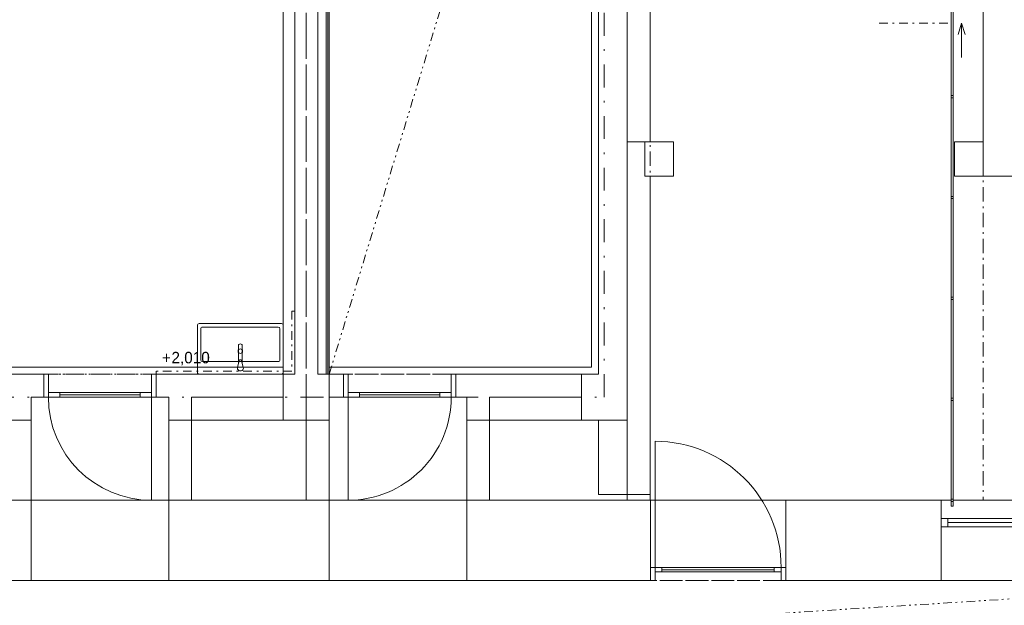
# Model space of a CAD drawing. Header units: millimetres. Extents: x -13540 to 53600, y -21460 to 10383.
# Tile 14 of 17: x 31300 to 39890, y -915 to 4190. Entities that reach past the tile are written whole.
import ezdxf

# ---------------------------------------------------------------- set-up
doc = ezdxf.new("R2010")
doc.units = ezdxf.units.MM
doc.header["$MEASUREMENT"] = 0
doc.set_wipeout_variables(frame=1)
for name, pattern in [('Wipeout_Contour', [1000, 0, -1000]), ('Čerchovaná', [450, 200, -117.5, 15, -117.5]), ('Čerchovaná M', [225, 125, -42.5, 15, -42.5]), ('Čerchovaná S', [175, 75, -42.5, 15, -42.5]), ('Čerchovaná se dvěma tečkami S', [202.5, 75, -32.5, 15, -32.5, 15, -32.5]), ('Čárkovaná M', [225, 125, -100])]:
    doc.linetypes.add(name, pattern=pattern)
for name, color, linetype in [('02_Desky', 7, 'Continuous'), ('02_Zdi VNĚJŠÍ - nosné.obálka', 7, 'Continuous'), ('05_Obklady', 7, 'Continuous'), ('13_Značky.řezy', 7, 'Continuous'), ('Nové_01_Zóny.dispozice', 7, 'Continuous'), ('Nové_02_Desky', 7, 'Continuous'), ('Nové_02_Sloupy - nosné', 7, 'Continuous'), ('Nové_02_Trámy - nosné', 7, 'Continuous'), ('Nové_02_Zdi VNITŘNÍ - nenosné', 7, 'Continuous'), ('Nové_02_Zdi VNĚJŠÍ - nosné.obálka', 7, 'Continuous'), ('Nové_05_Obklady', 7, 'Continuous'), ('Nové_05_Podhledy', 7, 'Continuous'), ('Nové_05_Podlahy', 7, 'Continuous'), ('Nové_05_Zábradlí', 7, 'Continuous'), ('Nové_09_Interiér.sanita a zařízení', 7, 'Continuous'), ('Nové_Konstrukce – Dělicí čáry vrstev', 7, 'Continuous'), ('Nové_Otvory – Dveře', 7, 'Continuous'), ('Otvory – Okna', 7, 'Continuous')]:
    doc.layers.add(name, color=color, linetype=linetype)

msp = doc.modelspace()

# ---------------------------------------------------------------- linework, layer by layer
at = {"layer": '02_Desky', "color": 251, "linetype": 'Continuous', "lineweight": 0, "flags": 128}
msp.add_lwpolyline([(-11600, 10010), (-11600, -4870), (-4900, -4870), (-4900, -7870), (-250, -7870), (-250, -11470), (53600, -11470), (53600, 9980), (41780, 9980), (41780, 0), (18380, 0), (18380, -580), (18220, -580), (14080, -580), (13920, -580), (13920, 0), (0, 0), (0, 10010)], close=True, dxfattribs=at)
at = {"layer": '02_Zdi VNĚJŠÍ - nosné.obálka', "color": 251, "linetype": 'Continuous', "lineweight": 0}
for p, q in [((31400, -700), (31400, 0)), ((32600, -700), (32600, 0)), ((34000, -700), (34000, 0)), ((35200, -700), (35200, 0)), ((36803.2, -585), (36803.2, 0)), ((37983.2, -585), (37983.2, 0)), ((39338.7, 0), (39338.7, -160)), ((39338.7, -160), (39338.7, -230)), ((39338.7, -230), (39338.7, -700)), ((36803.2, -700), (36803.2, -585)), ((37983.2, -700), (37983.2, -585))]:
    msp.add_line(p, q, dxfattribs=at)
at = {"layer": '02_Zdi VNĚJŠÍ - nosné.obálka', "color": 251, "linetype": 'Continuous', "lineweight": 0, "flags": 128}
for points in [[(33800, 0), (32800, 0)], [(36803.2, 0), (35400, 0)], [(39338.7, 0), (37983.2, 0)], [(25000, -700), (31400, -700)], [(32600, -700), (34000, -700)], [(35200, -700), (36803.2, -700)], [(37983.2, -700), (39338.7, -700)]]:
    msp.add_lwpolyline(points, dxfattribs=at)
at = {"layer": '13_Značky.řezy', "color": 251, "linetype": 'Continuous', "lineweight": 0}
for p, q in [((39517.4, 4160.1), (39517.4, 3860.1)), ((39547.4, 4060.1), (39517.4, 4160.1))]:
    msp.add_line(p, q, dxfattribs=at)
at = {"layer": 'Nové_01_Zóny.dispozice', "color": 251, "linetype": 'Continuous', "lineweight": 0, "flags": 128}
for points in [[(25400, 8890), (25400, 1160), (33600, 1160), (33600, 8890)], [(34000, 8890), (34000, 1160), (36290, 1160), (36290, 8890)]]:
    msp.add_lwpolyline(points, close=True, dxfattribs=at)
at = {"layer": 'Nové_02_Desky', "color": 251, "linetype": 'Continuous', "lineweight": 0, "flags": 128}
msp.add_lwpolyline([(36600, 0), (41780, 0), (41780, 2825), (39705, 2825), (39704.9, 4400), (38205, 4399.9), (38205, 5000), (36800, 5000), (36800, 3125), (36600, 3125)], close=True, dxfattribs=at)
at = {"layer": 'Nové_02_Desky', "color": 251, "linetype": 'Čerchovaná M', "lineweight": 0, "flags": 128}
msp.add_lwpolyline([(36800, 4390), (36800, 0), (39705, 0), (39705, 4700), (38205, 4700), (38205, 4390)], close=True, dxfattribs=at)
at = {"layer": 'Nové_02_Sloupy - nosné', "color": 251, "linetype": 'Continuous', "lineweight": 0, "flags": 128}
for points in [[(36755, 2825), (37005, 2825), (37005, 3125), (36755, 3125)], [(39455, 2825), (39705, 2825), (39705, 3125), (39455, 3125)]]:
    msp.add_lwpolyline(points, close=True, dxfattribs=at)
at = {"layer": 'Nové_02_Sloupy - nosné', "color": 251, "linetype": 'Čárkovaná M', "lineweight": 0, "flags": 128}
msp.add_lwpolyline([(36755, 2825), (37005, 2825), (37005, 3125), (36755, 3125)], close=True, dxfattribs=at)
at = {"layer": 'Nové_02_Sloupy - nosné', "color": 251, "linetype": 'Continuous', "lineweight": 0, "flags": 128}
for points in [[(33700, 1100), (33600, 1100), (33600, 700), (33700, 700)], [(33900, 700), (34000, 700), (34000, 1100), (33900, 1100)], [(36350, 1100), (36200, 1100), (36200, 700), (36350, 700)], [(36600, 700), (36600, 1100)], [(33700, 700), (33900, 700)]]:
    msp.add_lwpolyline(points, dxfattribs=at)
at = {"layer": 'Nové_02_Trámy - nosné', "color": 251, "linetype": 'Čerchovaná', "lineweight": 0}
for p, q in [((33800, 700), (33800, 9200)), ((33800, 900), (33800, 9000)), ((36400, 900), (36400, 9000)), ((36400, 900), (36400, 9000)), ((5400, 900), (36400, 900)), ((5400, 900), (36400, 900))]:
    msp.add_line(p, q, dxfattribs=at)
at = {"layer": 'Nové_02_Zdi VNITŘNÍ - nenosné', "color": 251, "linetype": 'Continuous', "lineweight": 0}
for p, q in [((31510, 1100), (31510, 900)), ((32490, 1100), (32490, 900)), ((34125, 1100), (34125, 900)), ((35105, 1100), (35105, 900))]:
    msp.add_line(p, q, dxfattribs=at)
at = {"layer": 'Nové_02_Zdi VNITŘNÍ - nenosné', "color": 251, "linetype": 'Continuous', "lineweight": 0, "flags": 128}
for points in [[(33900, 8800), (33900, 1100)], [(34000, 1100), (34000, 8800)], [(31200, 1100), (31400, 1100)], [(31510, 1100), (31400, 1100)], [(33600, 1100), (32490, 1100)], [(34125, 1100), (34000, 1100)], [(36200, 1100), (35105, 1100)], [(31400, 0), (31400, 900)], [(31400, 900), (31510, 900)], [(32490, 900), (32600, 900)], [(32600, 900), (32600, 0)], [(32800, 0), (32800, 900)], [(32800, 900), (33600, 900)], [(34000, 900), (34125, 900)], [(35105, 900), (35200, 900)], [(35200, 900), (35200, 0)], [(35400, 900), (36200, 900)], [(35400, 0), (35400, 900)], [(33800, 700), (33800, 0)], [(34000, 0), (34000, 700)]]:
    msp.add_lwpolyline(points, dxfattribs=at)
at = {"layer": 'Nové_02_Zdi VNĚJŠÍ - nosné.obálka', "color": 251, "linetype": 'Continuous', "lineweight": 0, "flags": 128}
for points in [[(36800, 3125), (36800, 8887.9)], [(33700, 8800), (33700, 1100)], [(33900, 1100), (33900, 8800)], [(36350, 8800), (36350, 1100)], [(36800, 50), (36800, 2825)], [(36350, 700), (36350, 50)], [(36600, 50), (36350, 50)], [(36800, 50), (36600, 50)]]:
    msp.add_lwpolyline(points, dxfattribs=at)
at = {"layer": 'Nové_05_Obklady', "color": 251, "linetype": 'Continuous', "lineweight": 0, "flags": 128}
for points in [[(33675, 1650), (33700, 1650)], [(33700, 1125), (33700, 1650)], [(32490, 1125), (32490, 1100)], [(33700, 1100), (33700, 1125)], [(32490, 1100), (33700, 1100)]]:
    msp.add_lwpolyline(points, dxfattribs=at)
at = {"layer": 'Nové_05_Obklady', "color": 251, "linetype": 'Čerchovaná S', "lineweight": 0, "flags": 128}
for points in [[(33675, 1650), (33675, 1125)], [(33675, 1125), (32490, 1125)]]:
    msp.add_lwpolyline(points, dxfattribs=at)
at = {"layer": 'Nové_05_Podhledy', "color": 251, "linetype": 'Čerchovaná M', "lineweight": 0, "flags": 128}
for points in [[(25400, 1100), (33700, 1100), (33700, 8950), (25400, 8950)], [(34000, 1100), (36350, 1100), (36350, 8950), (34000, 8950)], [(-10900, -3670), (45880, -3670), (45880, 540), (42480, 540), (42480, -700), (-10900, -700)]]:
    msp.add_lwpolyline(points, close=True, dxfattribs=at)
at = {"layer": 'Nové_05_Podhledy', "color": 251, "linetype": 'Čerchovaná se dvěma tečkami S', "lineweight": 0}
for points in [[(34000, 1100), (36350, 8800)], [(-4700, -3670), (42480, -700)]]:
    msp.add_lwpolyline(points, dxfattribs=at)
at = {"layer": 'Nové_05_Podlahy', "color": 251, "linetype": 'Continuous', "lineweight": 0, "flags": 128}
msp.add_lwpolyline([(18100, 425), (20200, 425), (20200, -700), (21400, -700), (21400, 700), (23800, 700), (23800, -700), (25000, -700), (25000, 700), (31400, 700), (31400, -700), (32600, -700), (32600, 700), (34000, 700), (34000, -700), (35200, -700), (35200, 700), (36600, 700), (36600, 9200), (5200, 9200)], dxfattribs=at)
at = {"layer": 'Nové_09_Interiér.sanita a zařízení', "color": 251, "linetype": 'Continuous', "lineweight": 0}
for p, q in [((32880, 1225), (32880, 1495)), ((32895, 1510), (33555, 1510)), ((33570, 1495), (33570, 1225)), ((33555, 1210), (32895, 1210))]:
    msp.add_line(p, q, dxfattribs=at)
at = {"layer": 'Nové_09_Interiér.sanita a zařízení', "color": 251, "linetype": 'Continuous', "lineweight": 0, "flags": 128}
for points in [[(33585, 1100), (32865, 1100, -0.414214), (32850, 1115), (32850, 1525, -0.414214), (32865, 1540), (33585, 1540, -0.414214), (33600, 1525), (33600, 1115, -0.414214)], [(33240.9, 1195.8), (33240.9, 1354, 0.166168), (33239.3, 1358.3, 0.394036), (33210.6, 1358.3, 0.169891), (33209, 1354), (33209, 1195.4), (33215.1, 1217.8, -0.833844), (33234.9, 1217.8)], [(33215.1, 1217.8), (33199, 1159, 1.192308), (33251, 1159), (33234.9, 1217.8, 0.833844)]]:
    msp.add_lwpolyline(points, format="xyb", close=True, dxfattribs=at)
at = {"layer": 'Nové_09_Interiér.sanita a zařízení', "color": 251, "linetype": 'Continuous', "lineweight": 0}
msp.add_circle((33225, 1300), 20, dxfattribs=at)
for centre, start, end in [((32895, 1495), 89.99999, 180), ((33555, 1495), 0, 89.99999), ((32895, 1225), 180, 269.99999), ((33555, 1225), 269.99999, 0)]:
    msp.add_arc(centre, 15, start, end, dxfattribs=at)
at = {"layer": 'Nové_Konstrukce – Dělicí čáry vrstev', "color": 251, "linetype": 'Continuous', "lineweight": 0}
for p, q in [((33975, 1100), (33975, 8800)), ((33987.5, 1100), (33987.5, 8800)), ((36600, 1100), (36600, 8800)), ((36600, 50), (36600, 700))]:
    msp.add_line(p, q, dxfattribs=at)
at = {"layer": 'Nové_Otvory – Dveře', "color": 251, "linetype": 'Čerchovaná M', "lineweight": 0}
for p, q in [((31510, 1100), (32490, 1100)), ((35105, 1100), (34125, 1100)), ((31510, 900), (32490, 900)), ((35105, 900), (34125, 900)), ((31400, 0), (32600, 0)), ((34000, 0), (35200, 0)), ((37983.2, 0), (36803.2, 0)), ((31400, -700), (32600, -700)), ((34000, -700), (35200, -700)), ((37983.2, -700), (36803.2, -700))]:
    msp.add_line(p, q, dxfattribs=at)
at = {"layer": 'Nové_Otvory – Dveře', "color": 251, "linetype": 'Continuous', "lineweight": 0}
for p, q in [((31510, 900), (31510, 1100)), ((31510, 1100), (31550, 1100)), ((31510, 1100), (31510, 900)), ((31510, 1100), (31510, 900)), ((31550, 1100), (31550, 900)), ((32450, 900), (32450, 1100)), ((32450, 1100), (32490, 1100)), ((32490, 1100), (32490, 900)), ((32490, 1100), (32490, 900)), ((32490, 1100), (32490, 900)), ((34125, 1100), (34125, 900)), ((34165, 1100), (34125, 1100)), ((34125, 1100), (34125, 900)), ((34125, 1100), (34125, 900)), ((34165, 900), (34165, 1100)), ((35065, 1100), (35065, 900)), ((35105, 1100), (35065, 1100)), ((35105, 900), (35105, 1100)), ((35105, 1100), (35105, 900)), ((35105, 1100), (35105, 900)), ((31550, 900), (31510, 900)), ((31650, 940), (31550, 940)), ((31550, 940), (31550, 900)), ((31550, 900), (31650, 900)), ((31650, 900), (31650, 940)), ((31650, 920), (32350, 920)), ((32450, 940), (32350, 940)), ((32350, 940), (32350, 900)), ((32350, 900), (32450, 900)), ((32450, 900), (32450, 940)), ((32450, 900), (32450, 0)), ((32490, 900), (32450, 900)), ((34125, 900), (34165, 900)), ((34165, 940), (34265, 940)), ((34165, 900), (34165, 940)), ((34165, 900), (34165, 0)), ((34265, 900), (34165, 900)), ((34265, 940), (34265, 900)), ((34965, 920), (34265, 920)), ((34965, 900), (34965, 940)), ((34965, 940), (35065, 940)), ((35065, 900), (34965, 900)), ((35065, 940), (35065, 900)), ((35065, 900), (35105, 900)), ((36843.2, -585), (36843.2, 515)), ((31400, -700), (31400, 0)), ((32600, -700), (32600, 0)), ((34000, -700), (34000, 0)), ((35200, -700), (35200, 0)), ((36803.2, -585), (36803.2, 0)), ((37983.2, -585), (37983.2, 0)), ((36803.2, -700), (36803.2, -585)), ((36803.2, -585), (36843.2, -585)), ((36803.2, -700), (36803.2, -585)), ((36803.2, -700), (36803.2, -585)), ((36843.2, -585), (36843.2, -700)), ((36903.2, -585), (36843.2, -585)), ((36843.2, -585), (36843.2, -625)), ((36903.2, -625), (36903.2, -585)), ((37943.2, -585), (37883.2, -585)), ((37883.2, -585), (37883.2, -625)), ((37943.2, -700), (37943.2, -585)), ((37943.2, -585), (37983.2, -585)), ((37943.2, -625), (37943.2, -585)), ((37983.2, -585), (37983.2, -700)), ((37983.2, -700), (37983.2, -585)), ((37983.2, -700), (37983.2, -585)), ((36843.2, -625), (36903.2, -625)), ((37883.2, -605), (36903.2, -605)), ((37883.2, -625), (37943.2, -625)), ((36843.2, -700), (36803.2, -700)), ((37983.2, -700), (37943.2, -700))]:
    msp.add_line(p, q, dxfattribs=at)
at = {"layer": 'Nové_Otvory – Dveře', "color": 251, "linetype": 'Continuous', "lineweight": 0, "flags": 128}
for points in [[(31650, 920), (32350, 920), (32350, 940), (31650, 940)], [(31650, 900), (32350, 900), (32350, 920), (31650, 920)], [(34965, 920), (34265, 920), (34265, 940), (34965, 940)], [(34965, 900), (34265, 900), (34265, 920), (34965, 920)], [(37883.2, -585), (36903.2, -585), (36903.2, -605), (37883.2, -605)], [(37883.2, -605), (36903.2, -605), (36903.2, -625), (37883.2, -625)]]:
    msp.add_lwpolyline(points, close=True, dxfattribs=at)
at = {"layer": 'Nové_Otvory – Dveře', "color": 251, "linetype": 'Continuous', "lineweight": 0}
for centre, radius, start, end in [((32450, 900), 900, 180, 269.99999), ((34165, 900), 900, 269.99999, 0), ((36843.2, -585), 1100, 0, 89.99999)]:
    msp.add_arc(centre, radius, start, end, dxfattribs=at)
at = {"layer": 'Otvory – Okna', "color": 251, "linetype": 'Continuous', "lineweight": 0}
for p, q in [((41678.7, 0), (39338.7, 0)), ((39338.7, 0), (39338.7, -160)), ((39398.7, -160), (39338.7, -160)), ((39338.7, -160), (39338.7, -230)), ((39338.7, -160), (39338.7, -230)), ((39398.7, -230), (39398.7, -160)), ((40478.7, -160), (39398.7, -160)), ((39338.7, -230), (39398.7, -230)), ((39338.7, -230), (39338.7, -700)), ((40478.7, -195), (39398.7, -195)), ((39398.7, -230), (40478.7, -230)), ((41678.7, -700), (39338.7, -700))]:
    msp.add_line(p, q, dxfattribs=at)

# ---------------------------------------------------------------- texts
at = {"layer": '05_Obklady', "color": 251, "lineweight": 0, "char_height": 100, "attachment_point": 1}
for s, insert in [('\\A1;\\pt0,25000;+', (32540.9, 1293.5)), ('\\A1;\\pt0,25000;2,010{\\H0.66x;\\S^  ;\\S^  ;\\S^  ;\\S^  ;\\S^  ;\\S^  ;\\S^  ;\\S^  ;\\S^  ;\\S^  ;\\S^  ;}', (32623.9, 1294.1))]:
    msp.add_mtext(s, dxfattribs=dict(at, insert=insert))

# ---------------------------------------------------------------- next in the draw order: wipeouts: each hides what was drawn before it
at = {"color": 251, "linetype": 'Wipeout_Contour', "lineweight": 0, "ltscale": 158229.441849}
msp.add_wipeout([(39425, 0), (39445, 0), (39445, 4400), (39425, 4400)], dxfattribs=at).dxf.layer = 'Nové_05_Zábradlí'

# ---------------------------------------------------------------- next in the draw order: linework, layer by layer
at = {"layer": 'Nové_05_Zábradlí', "color": 251, "linetype": 'Continuous', "lineweight": 0}
for p, q in [((39425, 4400), (39425, 0)), ((39445, 0), (39445, 4400))]:
    msp.add_line(p, q, dxfattribs=at)

# ---------------------------------------------------------------- next in the draw order: wipeouts: each hides what was drawn before it
at = {"color": 251, "linetype": 'Wipeout_Contour', "lineweight": 0, "ltscale": 157740.095558}
msp.add_wipeout([(39445, 0), (39425, 0), (39425, -50), (39445, -50)], dxfattribs=at).dxf.layer = 'Nové_05_Zábradlí'

# ---------------------------------------------------------------- next in the draw order: linework, layer by layer
at = {"layer": 'Nové_05_Zábradlí', "color": 251, "linetype": 'Continuous', "lineweight": 0}
for p, q in [((39425, 0), (39425, -50)), ((39445, -50), (39445, 0)), ((39425, -50), (39445, -50))]:
    msp.add_line(p, q, dxfattribs=at)

# ---------------------------------------------------------------- next in the draw order: wipeouts: each hides what was drawn before it
at = {"color": 251, "linetype": 'Wipeout_Contour', "lineweight": 0, "ltscale": 157759.666838}
msp.add_wipeout([(39425, 0), (39445, 0), (39445, 880), (39425, 880)], dxfattribs=at).dxf.layer = 'Nové_05_Zábradlí'

# ---------------------------------------------------------------- next in the draw order: linework, layer by layer
at = {"layer": 'Nové_05_Zábradlí', "color": 251, "linetype": 'Continuous', "lineweight": 0}
for p, q in [((39425, 880), (39425, 0)), ((39445, 0), (39445, 880)), ((39425, 0), (39445, 0))]:
    msp.add_line(p, q, dxfattribs=at)

# ---------------------------------------------------------------- next in the draw order: wipeouts: each hides what was drawn before it
at = {"color": 251, "linetype": 'Wipeout_Contour', "lineweight": 0, "ltscale": 157838.176755}
msp.add_wipeout([(39425, 880), (39445, 880), (39445, 1760), (39425, 1760)], dxfattribs=at).dxf.layer = 'Nové_05_Zábradlí'
at = {"color": 251, "linetype": 'Wipeout_Contour', "lineweight": 0, "ltscale": 157740.037233}
msp.add_wipeout([(39425, -10), (39445, -10), (39445, 10), (39425, 10)], dxfattribs=at).dxf.layer = 'Nové_05_Zábradlí'

# ---------------------------------------------------------------- next in the draw order: linework, layer by layer
at = {"layer": 'Nové_05_Zábradlí', "color": 251, "linetype": 'Continuous', "lineweight": 0}
for p, q in [((39425, 1760), (39425, 880)), ((39445, 880), (39445, 1760))]:
    msp.add_line(p, q, dxfattribs=at)
at = {"layer": 'Nové_05_Zábradlí', "color": 251, "linetype": 'Continuous', "lineweight": 0, "flags": 128}
msp.add_lwpolyline([(39425, -10), (39445, -10), (39445, 10), (39425, 10)], close=True, dxfattribs=at)

# ---------------------------------------------------------------- next in the draw order: wipeouts: each hides what was drawn before it
at = {"color": 251, "linetype": 'Wipeout_Contour', "lineweight": 0, "ltscale": 157995.080118}
msp.add_wipeout([(39425, 1760), (39445, 1760), (39445, 2640), (39425, 2640)], dxfattribs=at).dxf.layer = 'Nové_05_Zábradlí'
at = {"color": 251, "linetype": 'Wipeout_Contour', "lineweight": 0, "ltscale": 157779.307069}
msp.add_wipeout([(39425, 870), (39445, 870), (39445, 890), (39425, 890)], dxfattribs=at).dxf.layer = 'Nové_05_Zábradlí'

# ---------------------------------------------------------------- next in the draw order: linework, layer by layer
at = {"layer": 'Nové_05_Zábradlí', "color": 251, "linetype": 'Continuous', "lineweight": 0}
for p, q in [((39425, 2640), (39425, 1760)), ((39445, 1760), (39445, 2640))]:
    msp.add_line(p, q, dxfattribs=at)
at = {"layer": 'Nové_05_Zábradlí', "color": 251, "linetype": 'Continuous', "lineweight": 0, "flags": 128}
msp.add_lwpolyline([(39425, 870), (39445, 870), (39445, 890), (39425, 890)], close=True, dxfattribs=at)

# ---------------------------------------------------------------- next in the draw order: wipeouts: each hides what was drawn before it
at = {"color": 251, "linetype": 'Wipeout_Contour', "lineweight": 0, "ltscale": 158230.143836}
msp.add_wipeout([(39425, 2640), (39445, 2640), (39445, 3520), (39425, 3520)], dxfattribs=at).dxf.layer = 'Nové_05_Zábradlí'
at = {"color": 251, "linetype": 'Wipeout_Contour', "lineweight": 0, "ltscale": 157897.058022}
msp.add_wipeout([(39425, 1750), (39445, 1750), (39445, 1770), (39425, 1770)], dxfattribs=at).dxf.layer = 'Nové_05_Zábradlí'

# ---------------------------------------------------------------- next in the draw order: linework, layer by layer
at = {"layer": 'Nové_05_Zábradlí', "color": 251, "linetype": 'Continuous', "lineweight": 0}
for p, q in [((39425, 3520), (39425, 2640)), ((39445, 2640), (39445, 3520))]:
    msp.add_line(p, q, dxfattribs=at)
at = {"layer": 'Nové_05_Zábradlí', "color": 251, "linetype": 'Continuous', "lineweight": 0, "flags": 128}
msp.add_lwpolyline([(39425, 1750), (39445, 1750), (39445, 1770), (39425, 1770)], close=True, dxfattribs=at)

# ---------------------------------------------------------------- next in the draw order: wipeouts: each hides what was drawn before it
at = {"color": 251, "linetype": 'Wipeout_Contour', "lineweight": 0, "ltscale": 158543.020428}
msp.add_wipeout([(39425, 3520), (39445, 3520), (39445, 4400), (39425, 4400)], dxfattribs=at).dxf.layer = 'Nové_05_Zábradlí'
at = {"color": 251, "linetype": 'Wipeout_Contour', "lineweight": 0, "ltscale": 158093.11473}
msp.add_wipeout([(39425, 2630), (39445, 2630), (39445, 2650), (39425, 2650)], dxfattribs=at).dxf.layer = 'Nové_05_Zábradlí'

# ---------------------------------------------------------------- next in the draw order: linework, layer by layer
at = {"layer": '13_Značky.řezy', "color": 251, "linetype": 'Čerchovaná S', "lineweight": 0}
msp.add_line((38797.4, 4160.1), (39397.4, 4160.1), dxfattribs=at)
at = {"layer": '13_Značky.řezy', "color": 251, "linetype": 'Continuous', "lineweight": 0}
msp.add_line((39487.4, 4060.1), (39517.4, 4160.1), dxfattribs=at)
at = {"layer": 'Nové_05_Zábradlí', "color": 251, "linetype": 'Continuous', "lineweight": 0}
for p, q in [((39425, 4400), (39425, 3520)), ((39445, 3520), (39445, 4400))]:
    msp.add_line(p, q, dxfattribs=at)
at = {"layer": 'Nové_05_Zábradlí', "color": 251, "linetype": 'Continuous', "lineweight": 0, "flags": 128}
msp.add_lwpolyline([(39425, 2630), (39445, 2630), (39445, 2650), (39425, 2650)], close=True, dxfattribs=at)

# ---------------------------------------------------------------- next in the draw order: wipeouts: each hides what was drawn before it
at = {"color": 251, "linetype": 'Wipeout_Contour', "lineweight": 0, "ltscale": 158367.186367}
msp.add_wipeout([(39425, 3510), (39445, 3510), (39445, 3530), (39425, 3530)], dxfattribs=at).dxf.layer = 'Nové_05_Zábradlí'

# ---------------------------------------------------------------- next in the draw order: linework, layer by layer
at = {"layer": 'Nové_05_Zábradlí', "color": 251, "linetype": 'Continuous', "lineweight": 0, "flags": 128}
msp.add_lwpolyline([(39425, 3510), (39445, 3510), (39445, 3530), (39425, 3530)], close=True, dxfattribs=at)

doc.saveas('drawing.dxf')
